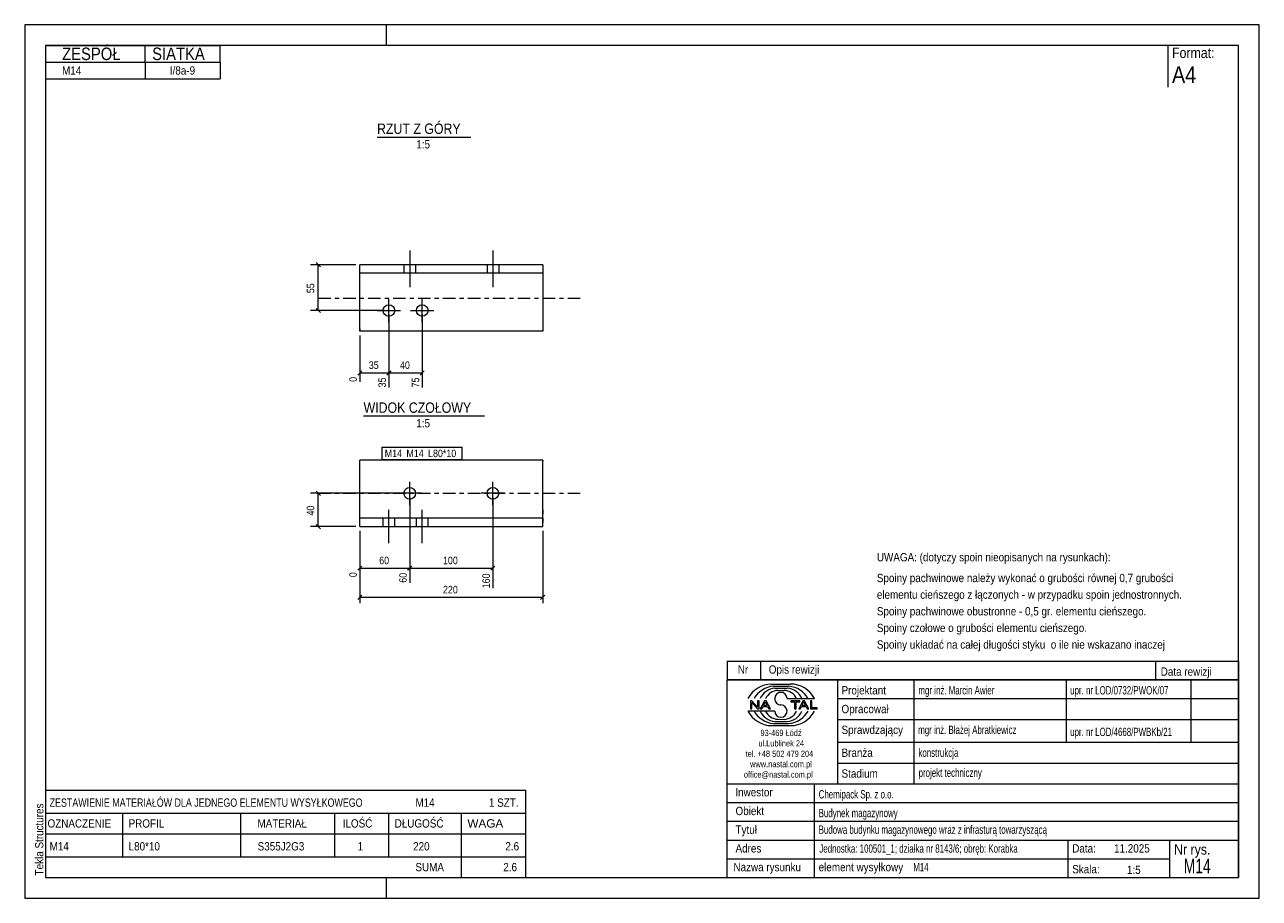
# Model space of a CAD drawing. Header units: millimetres. Extents: x 0 to 297, y 0 to 210.
import ezdxf

# ---------------------------------------------------------------- set-up
doc = ezdxf.new("R2010")
doc.units = ezdxf.units.MM
for name, pattern in [('XKITLINE00', [0]), ('XKITLINE01', [4, 1, -1, 1, -1]), ('XKITLINE03', [6, 3, -1, 1, -1])]:
    doc.linetypes.add(name, pattern=pattern)
for name, color, linetype, lineweight in [('Arkusz rysunku', 3, 'Continuous', 0), ('Element', 2, 'Continuous', 0), ('Inny typ obiektu', 7, 'Continuous', 0), ('Wymiar', 4, 'Continuous', 0), ('Znak elementu', 2, 'Continuous', 0), ('Śruba', 3, 'Continuous', 0)]:
    doc.layers.add(name, color=color, linetype=linetype, lineweight=lineweight)
doc.styles.add('ARIAL', font='ARIAL.TTF')

msp = doc.modelspace()

# ---------------------------------------------------------------- linework, layer by layer
at = {"layer": 'Arkusz rysunku', "linetype": 'XKITLINE00', "lineweight": 0}
for p, q in [((297, 210), (0, 210)), ((0, 210), (0, 0)), ((87, 205), (87, 210)), ((297, 0), (297, 210)), ((292, 205), (5, 205)), ((5, 205), (5, 5)), ((292, 5), (292, 205)), ((5, 5), (292, 5)), ((87, 0), (87, 5)), ((0, 0), (297, 0))]:
    msp.add_line(p, q, dxfattribs=at)
at = {"layer": 'Element', "linetype": 'XKITLINE00', "lineweight": 0}
for p, q in [((80.62, 136.38), (80.62, 152.3)), ((124.62, 152.3), (80.62, 152.3)), ((124.62, 152.3), (124.62, 136.3)), ((124.62, 150.3), (80.62, 150.3)), ((80.62, 136.3), (80.62, 136.38)), ((124.62, 136.3), (80.62, 136.3)), ((80.62, 89.35), (80.62, 105.35)), ((124.62, 105.35), (80.62, 105.35)), ((124.62, 105.27), (124.62, 105.35)), ((124.62, 105.27), (124.62, 105.06)), ((124.62, 89.35), (124.62, 105.06)), ((124.62, 91.35), (80.62, 91.35)), ((80.62, 89.35), (124.62, 89.35))]:
    msp.add_line(p, q, dxfattribs=at)
at = {"layer": 'Element', "linetype": 'XKITLINE03', "lineweight": 0}
for p, q in [((70.62, 144.3), (134.62, 144.3)), ((70.62, 97.35), (134.62, 97.35))]:
    msp.add_line(p, q, dxfattribs=at)
at = {"layer": 'Element', "linetype": 'XKITLINE01', "lineweight": 0}
for p, q in [((80.62, 136.92), (80.62, 136.38)), ((124.62, 105.35), (124.62, 105.27)), ((124.62, 93.35), (124.62, 90.35))]:
    msp.add_line(p, q, dxfattribs=at)
at = {"layer": 'Inny typ obiektu', "linetype": 'XKITLINE00', "lineweight": 0}
for p, q in [((5, 205), (47, 205)), ((5, 205), (5, 201)), ((29, 201), (29, 205)), ((47, 201), (47, 205)), ((275, 205), (275, 195)), ((5, 201), (47, 201)), ((5, 201), (5, 197)), ((29, 201), (29, 197)), ((47, 201), (47, 197)), ((5, 197), (47, 197)), ((84.76, 183), (107.36, 183)), ((81.52, 115.95), (110.6, 115.95)), ((169, 57), (169, 52.5)), ((169, 57), (292, 57)), ((177, 57), (177, 52.5)), ((272, 57), (272, 52.5)), ((292, 57), (292, 52.5)), ((292, 52.5), (169, 52.5)), ((169, 5), (169, 52.5)), ((169, 52.5), (292, 52.5)), ((179.62, 51.49), (184.23, 51.5)), ((180.07, 50.99), (183.86, 51)), ((180.46, 50.49), (183.45, 50.49)), ((195.5, 52.5), (195.5, 27.5)), ((214, 27.5), (214, 52.5)), ((250.5, 52.5), (250.5, 37.5)), ((280.5, 52.5), (280.5, 37.5)), ((292, 52.5), (292, 5)), ((181.2, 49.98), (182.73, 49.99)), ((183.42, 47.99), (189.98, 47.99)), ((195.5, 48), (292, 48)), ((180.43, 45.01), (174, 45.01)), ((174.93, 47.44), (174.57, 47.44)), ((174.57, 47.44), (174.57, 45.56)), ((174.57, 45.56), (174.9, 45.56)), ((174.9, 47.04), (176.29, 45.56)), ((174.9, 45.56), (174.9, 47.04)), ((176.31, 45.96), (174.93, 47.44)), ((176.29, 45.56), (176.65, 45.56)), ((176.65, 47.44), (176.31, 47.44)), ((176.31, 47.44), (176.31, 45.96)), ((176.65, 45.56), (176.65, 47.44)), ((177.96, 47.44), (176.94, 45.56)), ((176.94, 45.56), (177.31, 45.56)), ((177.31, 45.56), (177.61, 46.13)), ((177.61, 46.13), (178.71, 46.13)), ((177.71, 46.33), (178.14, 47.24)), ((178.6, 46.33), (177.71, 46.33)), ((178.33, 47.44), (177.96, 47.44)), ((178.14, 47.24), (178.6, 46.33)), ((179.41, 45.56), (178.33, 47.44)), ((178.71, 46.13), (179.02, 45.56)), ((179.02, 45.56), (179.41, 45.56)), ((186.43, 47.44), (184.34, 47.44)), ((184.34, 47.44), (184.34, 47.22)), ((184.34, 47.22), (185.21, 47.22)), ((185.21, 47.22), (185.21, 45.56)), ((185.21, 45.56), (185.56, 45.56)), ((185.56, 45.56), (185.56, 47.22)), ((185.56, 47.22), (186.43, 47.22)), ((187.21, 47.44), (186.2, 45.56)), ((186.2, 45.56), (186.57, 45.56)), ((186.43, 47.22), (186.43, 47.44)), ((186.57, 45.56), (186.86, 46.13)), ((186.86, 46.13), (187.96, 46.13)), ((186.96, 46.33), (187.39, 47.24)), ((187.86, 46.33), (186.96, 46.33)), ((187.59, 47.44), (187.21, 47.44)), ((187.4, 47.24), (187.39, 47.24)), ((187.4, 47.24), (187.86, 46.33)), ((188.67, 45.56), (187.59, 47.44)), ((187.96, 46.13), (188.27, 45.56)), ((188.27, 45.56), (188.67, 45.56)), ((189.36, 47.44), (189.01, 47.44)), ((189.01, 47.44), (189.01, 45.56)), ((189.01, 45.56), (190.66, 45.56)), ((189.36, 45.78), (189.36, 47.44)), ((190.66, 45.78), (189.36, 45.78)), ((190.66, 45.56), (190.66, 45.78)), ((180.07, 42.01), (183.86, 42)), ((180.46, 42.51), (183.45, 42.51)), ((181.2, 43.02), (182.73, 43.01)), ((195.5, 43), (292, 43)), ((179.62, 41.51), (184.23, 41.5)), ((195.5, 37.5), (292, 37.5)), ((195.5, 32.5), (292, 32.5)), ((169, 27.5), (292, 27.5)), ((190, 5), (190, 27.5)), ((5, 26), (5, 20.5)), ((5, 26), (120.5, 26)), ((120.5, 26), (120.5, 20.5)), ((169, 23), (292, 23)), ((5, 20.5), (5, 15.5)), ((5, 20.5), (120.5, 20.5)), ((23.5, 20.5), (23.5, 15.5)), ((52, 15.5), (52, 20.5)), ((74.5, 20.5), (74.5, 15.5)), ((87.5, 20.5), (87.5, 15.5)), ((105, 20.5), (105, 15.5)), ((120.5, 20.5), (120.5, 15.5)), ((169, 18.5), (292, 18.5)), ((5, 15.5), (120.5, 15.5)), ((5, 15.5), (5, 10)), ((23.5, 15.5), (23.5, 10)), ((52, 10), (52, 15.5)), ((74.5, 15.5), (74.5, 10)), ((87.5, 15.5), (87.5, 10)), ((105, 15.5), (105, 10)), ((120.5, 15.5), (120.5, 10)), ((169, 14), (292, 14)), ((251, 5), (251, 14)), ((275.5, 5), (275.5, 14)), ((5, 10), (5, 5)), ((5, 10), (120.5, 10)), ((105, 10), (105, 5)), ((120.5, 10), (120.5, 5)), ((169, 9.5), (275.5, 9.5)), ((5, 5), (120.5, 5)), ((169, 5), (292, 5))]:
    msp.add_line(p, q, dxfattribs=at)
for centre, radius, start, end in [((179.72, 45.08), 6.42, 90.8317, 153.0136), ((180.67, 45), 6.02, 95.7347, 150.2266), ((183.22, 46.41), 4.08, 22.7023, 86.7527), ((183.24, 44.98), 6.04, 29.8256, 84.1252), ((184.25, 45.07), 6.43, 27.0191, 90.199), ((180.7, 46.42), 4.07, 93.3428, 157.3393), ((181.33, 46.6), 3.38, 92.229, 155.8008), ((181.92, 47.99), 1.49, 0.0741, 179.9259), ((181.92, 47.99), 1.49, 179.9259, 270), ((182.59, 46.6), 3.39, 24.2351, 87.5913), ((179.72, 47.92), 6.42, 206.9864, 269.1683), ((180.67, 48), 6.02, 209.7734, 264.2653), ((180.7, 46.58), 4.07, 202.6607, 266.6572), ((181.33, 46.4), 3.38, 204.1992, 267.771), ((181.92, 45.01), 1.49, 180.0741, 359.9259), ((181.92, 45), 1.49, 0.0741, 90), ((182.59, 46.4), 3.39, 272.4087, 335.7649), ((183.22, 46.59), 4.08, 273.2473, 337.2977), ((183.24, 48.02), 6.04, 275.8748, 330.1744), ((184.25, 47.93), 6.43, 269.801, 332.9809)]:
    msp.add_arc(centre, radius, start, end, dxfattribs=at)
at = {"layer": 'Wymiar', "linetype": 'XKITLINE00', "lineweight": 0}
for p, q in [((79.62, 152.3), (68.76, 152.3)), ((70.11, 152.81), (71.13, 151.79)), ((70.62, 141.3), (70.62, 152.3)), ((86.62, 141.3), (68.76, 141.3)), ((70.11, 141.81), (71.13, 140.79)), ((87.62, 140.3), (87.62, 122.81)), ((87.62, 140.3), (87.62, 122.81)), ((95.62, 140.3), (95.62, 122.81)), ((80.62, 135.3), (80.62, 124.14)), ((81.13, 126.81), (80.11, 125.79)), ((80.62, 126.3), (87.62, 126.3)), ((88.13, 126.81), (87.11, 125.79)), ((88.13, 126.81), (87.16, 125.84)), ((87.62, 126.3), (95.62, 126.3)), ((96.13, 126.81), (95.11, 125.79)), ((91.62, 97.35), (68.76, 97.35)), ((70.11, 97.86), (71.13, 96.84)), ((70.62, 89.35), (70.62, 97.35)), ((92.62, 96.35), (92.62, 75.86)), ((92.62, 96.35), (92.62, 75.86)), ((112.62, 96.35), (112.62, 74.52)), ((79.62, 89.35), (68.76, 89.35)), ((70.11, 89.86), (71.13, 88.84)), ((80.62, 88.35), (80.62, 70.91)), ((80.62, 88.35), (80.62, 77.19)), ((124.62, 88.35), (124.62, 70.91)), ((81.13, 79.86), (80.11, 78.84)), ((80.62, 79.35), (92.62, 79.35)), ((93.13, 79.86), (92.11, 78.84)), ((93.13, 79.86), (92.16, 78.89)), ((92.62, 79.35), (112.62, 79.35)), ((113.13, 79.86), (112.11, 78.84)), ((81.13, 72.86), (80.11, 71.84)), ((80.62, 72.35), (124.62, 72.35)), ((125.13, 72.86), (124.11, 71.84))]:
    msp.add_line(p, q, dxfattribs=at)
at = {"layer": 'Znak elementu', "linetype": 'XKITLINE00', "lineweight": 0}
for p, q in [((86.02, 108.45), (105.25, 108.45)), ((86.02, 105.45), (86.02, 108.45)), ((105.25, 105.45), (105.25, 108.45)), ((86.02, 105.45), (105.25, 105.45))]:
    msp.add_line(p, q, dxfattribs=at)
at = {"layer": 'Śruba', "linetype": 'XKITLINE00', "lineweight": 0}
for p, q in [((92.62, 155.7), (92.62, 146.9)), ((112.62, 155.7), (112.62, 146.9)), ((91.22, 152.3), (91.22, 150.3)), ((94.02, 152.3), (94.02, 150.3)), ((111.22, 152.3), (111.22, 150.3)), ((114.02, 152.3), (114.02, 150.3)), ((87.62, 138.5), (87.62, 144.1)), ((95.62, 138.5), (95.62, 144.1)), ((84.82, 141.3), (90.42, 141.3)), ((92.82, 141.3), (98.42, 141.3)), ((92.62, 94.55), (92.62, 100.15)), ((112.62, 94.55), (112.62, 100.15)), ((95.42, 97.35), (89.82, 97.35)), ((115.42, 97.35), (109.82, 97.35)), ((87.62, 85.35), (87.62, 93.35)), ((95.62, 85.35), (95.62, 93.35)), ((86.22, 89.35), (86.22, 91.35)), ((89.02, 89.35), (89.02, 91.35)), ((94.22, 89.35), (94.22, 91.35)), ((97.02, 89.35), (97.02, 91.35))]:
    msp.add_line(p, q, dxfattribs=at)
for centre in [(87.62, 141.3), (95.62, 141.3), (92.62, 97.35), (112.62, 97.35)]:
    msp.add_circle(centre, 1.4, dxfattribs=at)

# ---------------------------------------------------------------- texts
at = {"layer": 'Arkusz rysunku', "style": 'ARIAL', "width": 0.85}
msp.add_text('Tekla Structures', height=2, rotation=90, dxfattribs=at).set_placement((4.5, 5.5))
at = {"layer": 'Inny typ obiektu', "style": 'ARIAL'}
for s, height, width, p in [('ZESPÓŁ', 3, 0.85, (9, 201.5)), ('SIATKA', 3, 0.85, (30.66, 201.5)), ('Format:', 2.5, 0.85, (276, 202)), ('M14', 2, 0.85, (9, 198)), ('I/8a-9', 2, 0.85, (34.92, 198)), ('A4', 4, 0.85, (276, 196)), ('RZUT Z GÓRY', 2.5, 0.85, (84.76, 183.75)), ('1:5', 2, 0.85, (94.21, 180.25)), ('WIDOK CZOŁOWY', 2.5, 0.85, (81.52, 116.7)), ('1:5', 2, 0.85, (94.21, 113.2)), ('UWAGA: (dotyczy spoin nieopisanych na rysunkach):', 2, 0.85, (205, 81)), ('Spoiny pachwinowe należy wykonać o grubości równej 0,7 grubości', 2, 0.85, (205, 76)), ('elementu cieńszego z łączonych - w przypadku spoin jednostronnych.', 2, 0.85, (205, 72)), ('Spoiny pachwinowe obustronne - 0,5 gr. elementu cieńszego.', 2, 0.85, (205, 68)), ('Spoiny czołowe o grubości elementu cieńszego.', 2, 0.85, (205, 64)), ('Spoiny układać na całej długości styku  o ile nie wskazano inaczej', 2, 0.85, (205, 60)), ('Nr', 2, 0.85, (171.54, 54)), ('Opis rewizji', 2, 0.85, (179, 54)), ('Data rewizji', 2, 0.85, (273.28, 53.5)), ('Projektant', 2, 0.85, (196.5, 49)), ('mgr inż. Marcin Awier', 2, 0.68, (215, 49)), ('upr. nr LOD/0732/PWOK/07', 2, 0.68, (251.5, 49)), ('Opracował', 2, 0.85, (196.5, 44.5)), ('Sprawdzający', 2, 0.85, (196.5, 39.5)), ('mgr inż. Błażej Abratkiewicz', 2, 0.68, (214.94, 39.5)), ('93-469 Łódź', 1.5, 0.85, (177, 39)), ('upr. nr LOD/4668/PWBKb/21', 2, 0.68, (251.5, 39)), ('ul.Lublinek 24', 1.5, 0.85, (176.5, 36.5)), ('Branża', 2, 0.85, (196.5, 34)), ('konstrukcja', 2, 0.68, (215, 34)), ('tel. +48 502 479 204', 1.5, 0.85, (173.41, 34)), ('www.nastal.com.pl', 1.5, 0.85, (174.5, 31.5)), ('office@nastal.com.pl', 1.5, 0.85, (173, 29)), ('Stadium', 2, 0.85, (196.5, 29)), ('projekt techniczny', 2, 0.68, (215.04, 29.19)), ('ZESTAWIENIE MATERIAŁÓW DLA JEDNEGO ELEMENTU WYSYŁKOWEGO', 2, 0.765, (6, 22)), ('M14', 2, 0.85, (94, 22)), ('1', 2, 0.85, (111.69, 22)), (' SZT.', 2, 0.85, (113, 22)), ('Inwestor', 2, 0.85, (170.96, 24.5)), ('Chemipack Sp. z o.o.', 2, 0.68, (191, 24)), ('Obiekt', 2, 0.85, (171, 20)), ('Budynek magazynowy', 2, 0.68, (191, 19.5)), ('OZNACZENIE', 2, 0.85, (5.5, 17)), ('PROFIL', 2, 0.85, (25, 17)), ('MATERIAŁ', 2, 0.85, (56, 17)), ('ILOŚĆ', 2, 0.85, (76.5, 17)), ('DŁUGOŚĆ', 2, 0.85, (89, 17)), ('WAGA', 2, 1.008832, (106.5, 17)), ('Tytuł', 2, 0.85, (171, 15.5)), ('Budowa budynku magazynowego wraz z infrasturą towarzyszącą', 2, 0.68, (191, 15.5)), ('M14', 2, 0.85, (6, 11.5)), ('L80*10', 2, 0.85, (25, 11.5)), ('S355J2G3', 2, 0.85, (56.04, 11.5)), ('1', 2, 0.85, (80.09, 11.5)), ('220', 2, 0.85, (93.44, 11.5)), ('2.6', 2, 0.85, (115.63, 11.5)), ('Adres', 2, 0.85, (171, 11)), ('Jednostka: 100501_1; działka nr 8143/6; obręb: Korabka', 2, 0.68, (191.16, 10.96)), ('Data:', 2, 0.85, (252, 11)), ('11.2025', 2, 0.85, (262.06, 11)), ('Nr rys.', 2.5, 0.85, (276.5, 10.5)), ('M14', 3.5, 0.68, (278.83, 6)), ('SUMA', 2, 0.85, (94, 6.5)), ('2.6', 2, 0.85, (115.13, 6.5)), ('Nazwa rysunku', 2, 0.85, (170.5, 6.5)), ('element wysyłkowy', 2, 0.85, (191, 6.5)), ('M14', 2, 0.68, (213.75, 6.5)), ('Skala:', 2, 0.85, (252, 6)), ('1:5', 2, 0.85, (265.16, 5.85))]:
    msp.add_text(s, height=height, dxfattribs=dict(at, width=width)).set_placement(p)
at = {"layer": 'Wymiar', "style": 'ARIAL', "width": 0.85}
for s, p in [('55', (69.66, 145.46)), ('0', (79.9, 124.14)), ('35', (86.9, 122.81)), ('75', (94.9, 122.81)), ('40', (69.66, 92.01)), ('0', (79.9, 77.19)), ('60', (91.9, 75.86)), ('160', (111.9, 74.52))]:
    msp.add_text(s, height=1.8, rotation=90.0002, dxfattribs=at).set_placement(p)
for s, p in [('35', (82.78, 127.26)), ('40', (90.28, 127.26)), ('60', (85.28, 80.31)), ('100', (100.62, 80.31)), ('220', (100.62, 73.31))]:
    msp.add_text(s, height=1.8, dxfattribs=at).set_placement(p)
at = {"layer": 'Znak elementu', "style": 'ARIAL', "width": 0.85}
for s, p in [('M14', (86.62, 106.05)), ('M14', (91.83, 106.05)), ('L80*10', (97.04, 106.05))]:
    msp.add_text(s, height=1.8, dxfattribs=at).set_placement(p)

doc.saveas('drawing.dxf')
